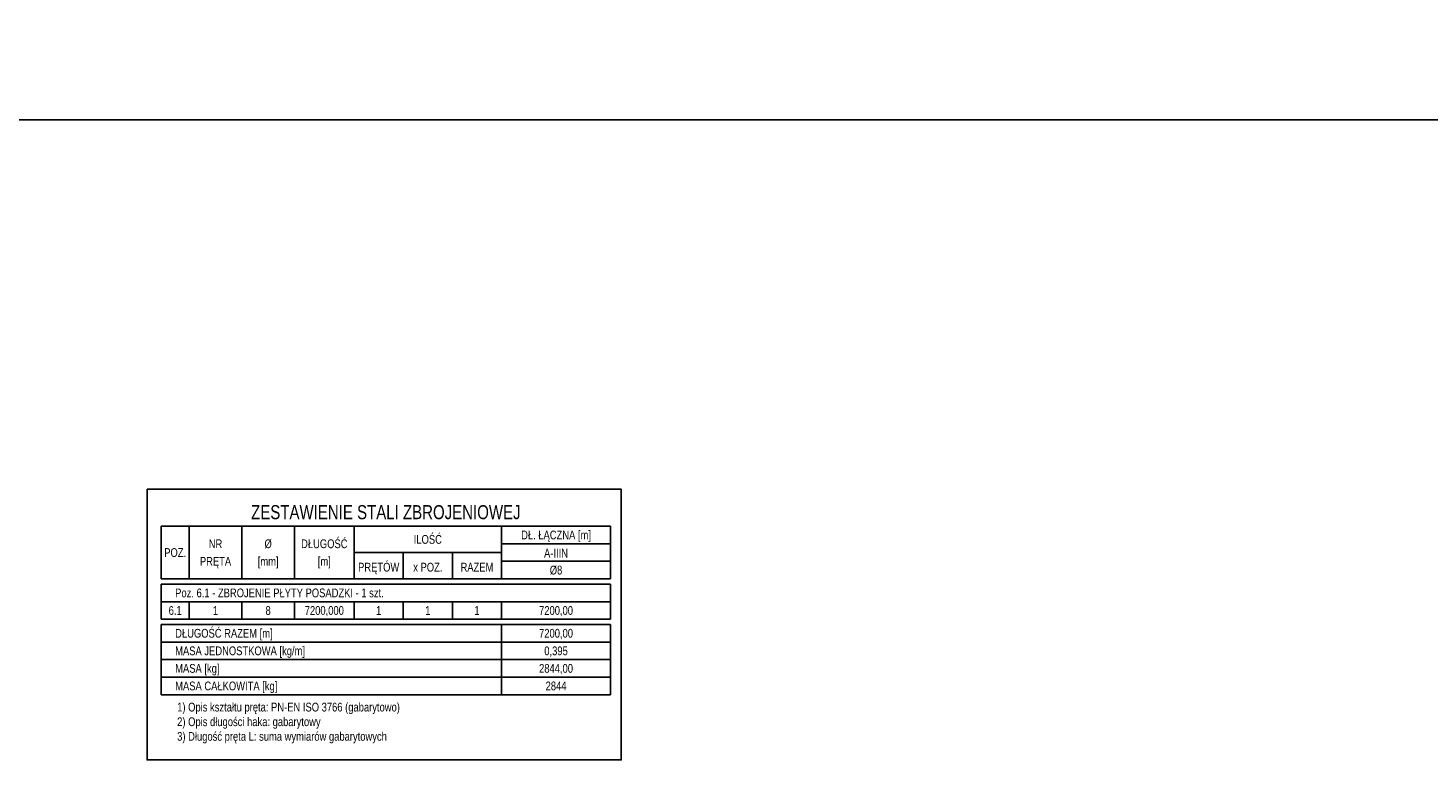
# Model space of a CAD drawing. Header units: millimetres. Extents: x -12530 to -8179, y -9211 to -4584.
# Tile 2 of 6: x -11533 to -10535, y -8989 to -8468. Entities that reach past the tile are written whole.
import ezdxf
from ezdxf.enums import TextEntityAlignment as Align

# ---------------------------------------------------------------- set-up
doc = ezdxf.new("R2010")
doc.units = ezdxf.units.MM
doc.header["$LTSCALE"] = 10
doc.layers.add('BA_obw', color=230, linetype='Continuous', plot=False)
doc.layers.add('BZ_obw', color=230, linetype='Continuous', plot=False)
for name, color, linetype in [('BZ_tab', 7, 'Continuous'), ('BZ_txg', 3, 'Continuous'), ('BZ_txs', 2, 'Continuous')]:
    doc.layers.add(name, color=color, linetype=linetype)
doc.styles.add('BIKTG', font='bikromsw.shx', dxfattribs={"width": 0.8})
doc.styles.add('BIKTS', font='bikromsw.shx', dxfattribs={"width": 0.8})

msp = doc.modelspace()

# ---------------------------------------------------------------- linework, layer by layer
at = {"layer": 'BA_obw'}
msp.add_lwpolyline([(-12529.96, -4584.16), (-8179.17, -4584.16), (-8179.17, -8532.85), (-12529.96, -8532.85)], close=True, dxfattribs=at)
at = {"layer": 'BZ_obw', "lineweight": -2}
msp.add_lwpolyline([(-11447.75, -8795.97), (-11109.93, -8795.97), (-11109.93, -8988.8), (-11447.75, -8988.8)], close=True, dxfattribs=at)
at = {"layer": 'BZ_tab'}
for p, q in [((-11437.73, -8822.32), (-11417.73, -8822.32)), ((-11437.73, -8822.32), (-11437.73, -8859.82)), ((-11417.73, -8822.32), (-11380.23, -8822.32)), ((-11417.73, -8822.32), (-11417.73, -8859.82)), ((-11380.23, -8822.32), (-11342.73, -8822.32)), ((-11380.23, -8822.32), (-11380.23, -8859.82)), ((-11342.73, -8822.32), (-11300.23, -8822.32)), ((-11342.73, -8822.32), (-11342.73, -8859.82)), ((-11300.23, -8822.32), (-11195.23, -8822.32)), ((-11300.23, -8822.32), (-11300.23, -8859.82)), ((-11195.23, -8822.32), (-11117.55, -8822.32)), ((-11195.23, -8822.32), (-11195.23, -8859.82)), ((-11117.55, -8822.32), (-11117.55, -8859.82)), ((-11195.23, -8834.82), (-11117.55, -8834.82)), ((-11117.55, -8834.82), (-11117.55, -8847.32)), ((-11300.23, -8841.07), (-11195.23, -8841.07)), ((-11265.23, -8841.07), (-11265.23, -8859.82)), ((-11230.23, -8841.07), (-11230.23, -8859.82)), ((-11195.23, -8847.32), (-11117.55, -8847.32)), ((-11117.55, -8847.32), (-11117.55, -8859.82)), ((-11437.73, -8859.82), (-11417.73, -8859.82)), ((-11437.73, -8863.57), (-11417.73, -8863.57)), ((-11437.73, -8863.57), (-11437.73, -8876.07)), ((-11417.73, -8859.82), (-11380.23, -8859.82)), ((-11417.73, -8863.57), (-11380.23, -8863.57)), ((-11380.23, -8859.82), (-11342.73, -8859.82)), ((-11380.23, -8863.57), (-11342.73, -8863.57)), ((-11342.73, -8859.82), (-11300.23, -8859.82)), ((-11342.73, -8863.57), (-11300.23, -8863.57)), ((-11300.23, -8859.82), (-11265.23, -8859.82)), ((-11300.23, -8863.57), (-11265.23, -8863.57)), ((-11265.23, -8859.82), (-11230.23, -8859.82)), ((-11265.23, -8863.57), (-11230.23, -8863.57)), ((-11230.23, -8859.82), (-11195.23, -8859.82)), ((-11230.23, -8863.57), (-11195.23, -8863.57)), ((-11195.23, -8859.82), (-11117.55, -8859.82)), ((-11195.23, -8863.57), (-11117.55, -8863.57)), ((-11117.55, -8876.07), (-11117.55, -8863.57)), ((-11437.73, -8876.07), (-11417.73, -8876.07)), ((-11437.73, -8876.07), (-11437.73, -8888.57)), ((-11417.73, -8876.07), (-11380.23, -8876.07)), ((-11417.73, -8876.07), (-11417.73, -8888.57)), ((-11380.23, -8876.07), (-11342.73, -8876.07)), ((-11380.23, -8876.07), (-11380.23, -8888.57)), ((-11342.73, -8876.07), (-11300.23, -8876.07)), ((-11342.73, -8876.07), (-11342.73, -8888.57)), ((-11300.23, -8876.07), (-11265.23, -8876.07)), ((-11300.23, -8876.07), (-11300.23, -8888.57)), ((-11265.23, -8876.07), (-11230.23, -8876.07)), ((-11265.23, -8876.07), (-11265.23, -8888.57)), ((-11230.23, -8876.07), (-11195.23, -8876.07)), ((-11230.23, -8876.07), (-11230.23, -8888.57)), ((-11195.23, -8876.07), (-11117.55, -8876.07)), ((-11195.23, -8876.07), (-11195.23, -8888.57)), ((-11117.55, -8876.07), (-11117.55, -8888.57)), ((-11437.73, -8888.57), (-11417.73, -8888.57)), ((-11437.73, -8892.32), (-11417.73, -8892.32)), ((-11437.73, -8892.32), (-11437.73, -8904.82)), ((-11417.73, -8888.57), (-11380.23, -8888.57)), ((-11417.73, -8892.32), (-11380.23, -8892.32)), ((-11380.23, -8888.57), (-11342.73, -8888.57)), ((-11380.23, -8892.32), (-11342.73, -8892.32)), ((-11342.73, -8888.57), (-11300.23, -8888.57)), ((-11342.73, -8892.32), (-11300.23, -8892.32)), ((-11300.23, -8888.57), (-11265.23, -8888.57)), ((-11300.23, -8892.32), (-11265.23, -8892.32)), ((-11265.23, -8888.57), (-11230.23, -8888.57)), ((-11265.23, -8892.32), (-11230.23, -8892.32)), ((-11230.23, -8888.57), (-11195.23, -8888.57)), ((-11230.23, -8892.32), (-11195.23, -8892.32)), ((-11195.23, -8888.57), (-11117.55, -8888.57)), ((-11195.23, -8892.32), (-11195.23, -8904.82)), ((-11195.23, -8892.32), (-11117.55, -8892.32)), ((-11195.23, -8892.32), (-11195.23, -8904.82)), ((-11117.55, -8892.32), (-11117.55, -8904.82)), ((-11437.73, -8904.82), (-11417.73, -8904.82)), ((-11437.73, -8904.82), (-11437.73, -8917.32)), ((-11417.73, -8904.82), (-11380.23, -8904.82)), ((-11380.23, -8904.82), (-11342.73, -8904.82)), ((-11342.73, -8904.82), (-11300.23, -8904.82)), ((-11300.23, -8904.82), (-11265.23, -8904.82)), ((-11265.23, -8904.82), (-11230.23, -8904.82)), ((-11230.23, -8904.82), (-11195.23, -8904.82)), ((-11195.23, -8904.82), (-11195.23, -8917.32)), ((-11195.23, -8904.82), (-11117.55, -8904.82)), ((-11195.23, -8904.82), (-11195.23, -8917.32)), ((-11117.55, -8904.82), (-11117.55, -8917.32)), ((-11437.73, -8917.32), (-11417.73, -8917.32)), ((-11437.73, -8917.32), (-11437.73, -8929.82)), ((-11417.73, -8917.32), (-11380.23, -8917.32)), ((-11380.23, -8917.32), (-11342.73, -8917.32)), ((-11342.73, -8917.32), (-11300.23, -8917.32)), ((-11300.23, -8917.32), (-11265.23, -8917.32)), ((-11265.23, -8917.32), (-11230.23, -8917.32)), ((-11230.23, -8917.32), (-11195.23, -8917.32)), ((-11195.23, -8917.32), (-11195.23, -8929.82)), ((-11195.23, -8917.32), (-11117.55, -8917.32)), ((-11195.23, -8917.32), (-11195.23, -8929.82)), ((-11117.55, -8917.32), (-11117.55, -8929.82)), ((-11437.73, -8929.82), (-11417.73, -8929.82)), ((-11437.73, -8929.82), (-11437.73, -8942.32)), ((-11417.73, -8929.82), (-11380.23, -8929.82)), ((-11380.23, -8929.82), (-11342.73, -8929.82)), ((-11342.73, -8929.82), (-11300.23, -8929.82)), ((-11300.23, -8929.82), (-11265.23, -8929.82)), ((-11265.23, -8929.82), (-11230.23, -8929.82)), ((-11230.23, -8929.82), (-11195.23, -8929.82)), ((-11195.23, -8929.82), (-11195.23, -8942.32)), ((-11195.23, -8929.82), (-11117.55, -8929.82)), ((-11117.55, -8929.82), (-11117.55, -8942.32)), ((-11437.73, -8942.32), (-11417.73, -8942.32)), ((-11417.73, -8942.32), (-11380.23, -8942.32)), ((-11380.23, -8942.32), (-11342.73, -8942.32)), ((-11342.73, -8942.32), (-11300.23, -8942.32)), ((-11300.23, -8942.32), (-11265.23, -8942.32)), ((-11265.23, -8942.32), (-11230.23, -8942.32)), ((-11230.23, -8942.32), (-11195.23, -8942.32)), ((-11195.23, -8942.32), (-11117.55, -8942.32))]:
    msp.add_line(p, q, dxfattribs=at)

# ---------------------------------------------------------------- texts
at = {"layer": 'BZ_txg', "width": 0.8}
for s, height, style, p in [('ZESTAWIENIE STALI ZBROJENIOWEJ', 10, 'BIKTG', (-11277.64, -8812.32)), ('2844', 6.25, 'BIKTS', (-11156.39, -8936.07))]:
    msp.add_text(s, height=height, dxfattribs=dict(at, style=style)).set_placement(p, align=Align.MIDDLE_CENTER)
at = {"layer": 'BZ_txg', "style": 'BIKTS', "width": 0.8}
msp.add_text('MASA CAŁKOWITA [kg]', height=6.25, dxfattribs=at).set_placement((-11427.73, -8936.07), align=Align.MIDDLE_LEFT)
at = {"layer": 'BZ_txs', "style": 'BIKTS', "width": 0.8}
for s, p in [('DŁ. ŁĄCZNA [m]', (-11156.39, -8828.57)), ('NR', (-11398.98, -8834.82)), ('%%c', (-11361.48, -8834.82)), ('DŁUGOŚĆ', (-11321.48, -8834.82)), ('ILOŚĆ', (-11247.73, -8831.7)), ('POZ.', (-11427.73, -8841.07)), ('PRĘTA', (-11398.98, -8847.32)), ('[mm]', (-11361.48, -8847.32)), ('[m]', (-11321.48, -8847.32)), ('PRĘTÓW', (-11282.73, -8851.49)), ('A-IIIN', (-11156.39, -8841.55)), ('x POZ.', (-11247.73, -8851.49)), ('RAZEM', (-11212.73, -8851.49)), ('%%c8', (-11156.39, -8853.57)), ('6.1', (-11427.73, -8882.32)), ('1', (-11398.98, -8882.32)), ('8', (-11361.48, -8882.32)), ('7200,000', (-11321.48, -8882.32)), ('1', (-11282.73, -8882.32)), ('1', (-11247.73, -8882.32)), ('1', (-11212.73, -8882.32)), ('7200,00', (-11156.39, -8882.32)), ('7200,00', (-11156.39, -8898.57)), ('0,395', (-11156.39, -8911.07)), ('2844,00', (-11156.39, -8923.57))]:
    msp.add_text(s, height=6.25, dxfattribs=at).set_placement(p, align=Align.MIDDLE_CENTER)
for s, p in [('Poz. 6.1 - ZBROJENIE PŁYTY POSADZKI - 1 szt.', (-11427.73, -8869.82)), ('DŁUGOŚĆ RAZEM [m]', (-11427.73, -8898.57)), ('MASA JEDNOSTKOWA [kg/m]', (-11427.73, -8911.07)), ('MASA [kg]', (-11427.73, -8923.57))]:
    msp.add_text(s, height=6.25, dxfattribs=at).set_placement(p, align=Align.MIDDLE_LEFT)
at = {"layer": 'BZ_txs', "insert": (-11426.3, -8948.01), "char_height": 6.25, "width": 218.9107, "attachment_point": 1, "style": 'BIKTS'}
msp.add_mtext('1) Opis kształtu pręta: PN-EN ISO 3766 (gabarytowo)\\P2) Opis długości haka: gabarytowy\\P3) Długość pręta L: suma wymiarów gabarytowych', dxfattribs=at)

doc.saveas('drawing.dxf')
